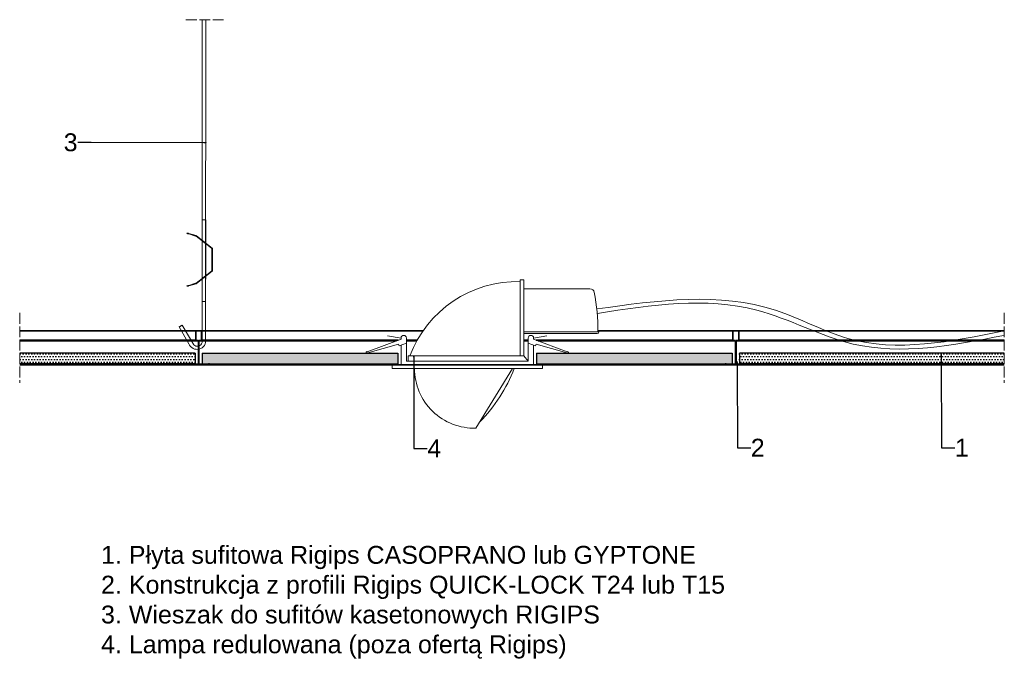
# Model space of a CAD drawing. Header units: millimetres. Extents: x 2242 to 3342, y 4983 to 5698.
import ezdxf
from ezdxf import colors
from ezdxf.entities.mleader import LeaderData, LeaderLine
from ezdxf.math import Vec2, Vec3

# ---------------------------------------------------------------- set-up
doc = ezdxf.new("R2010")
doc.units = ezdxf.units.MM
doc.linetypes.add('ACAD_ISO02W100', pattern=[15, 12, -3])
for name, color, linetype, lineweight in [('_RIGIPS AKCESORIA', 7, 'Continuous', 15), ('_Rigips Profil', 7, 'Continuous', 35), ('_RIGIPS PŁYTA', 7, 'Continuous', 25), ('Koniec', 7, 'ACAD_ISO02W100', 9), ('Wymiary', 7, 'Continuous', 18)]:
    doc.layers.add(name, color=color, linetype=linetype, lineweight=lineweight)
doc.layers.add('_Rigips Plyta', color=7, linetype='Continuous')
doc.layers.add('wełna', color=7, linetype='BATTING')
doc.styles.get("Standard").update_dxf_attribs({"font": 'arial.ttf'})
doc.linetypes.add('BATTING', pattern='A,0.00254,-2.54,[134,ltypeshp.shx,S=2.54,R=0,X=-2.54,Y=0],-5.08,[134,ltypeshp.shx,S=2.54,R=180,X=2.54,Y=0],-2.54', length=10.16254)

# ---------------------------------------------------------------- blocks, each defined once
blk = doc.blocks.new('T24')
at = {"layer": '_Rigips Profil'}
for p, q in [((302.6, -139.7), (302.6, -129.5)), ((302.8, -129.3), (308.9, -129.3)), ((309.1, -129.5), (309.1, -139.7)), ((305.4, -140.3), (302.8, -139.9)), ((305.6, -140.5), (305.6, -166.6)), ((306.1, -140.5), (306.1, -166.6)), ((308.9, -139.9), (306.3, -140.3)), ((293.9, -167.2), (293.9, -166.4)), ((294, -166.3), (294.9, -166.3)), ((294, -167.3), (317.8, -167.3)), ((294.4, -166.8), (305.4, -166.8)), ((306.3, -166.8), (317.4, -166.8)), ((317.8, -166.3), (316.9, -166.3)), ((317.9, -167.2), (317.9, -166.4))]:
    blk.add_line(p, q, dxfattribs=at)
for centre, radius, start, end in [((302.8, -129.5), 0.2, 90, 180), ((308.9, -129.5), 0.2, 0, 90), ((302.8, -139.7), 0.2, 180, 260.5377), ((305.4, -140.5), 0.2, 0, 80.5377), ((306.3, -140.5), 0.2, 99.4623, 180), ((308.9, -139.7), 0.2, 279.4623, 0), ((294, -166.4), 0.1, 90, 180), ((294, -167.2), 0.1, 180, 270), ((305.4, -166.6), 0.2, 270, 0), ((306.3, -166.6), 0.2, 180, 270), ((317.8, -166.4), 0.1, 0, 90), ((317.8, -167.2), 0.1, 270, 0)]:
    blk.add_arc(centre, radius, start, end, dxfattribs=at)
blk = doc.blocks.new('wieszak')
for p, q in [((2361.6, 5698), (2361.5, 5382.8)), ((2365.6, 5698), (2365.5, 5382.8)), ((2361.5, 5474.3), (2361.5, 5337)), ((2365.6, 5474.3), (2365.5, 5340.7)), ((2365.5, 5382.8), (2361.5, 5382.8)), ((2346.9, 5335.7), (2336.1, 5354.5)), ((2352.2, 5334.5), (2339.5, 5356.5))]:
    blk.add_line(p, q)
blk.add_lwpolyline([(2365.5, 5474.3), (2361.5, 5474.3)], close=True)
at = {"color": 253, "lineweight": 0}
for points in [[(2344.6, 5459), (2344.8, 5459.6)], [(2346.6, 5458.4), (2346.5, 5458.4), (2346.3, 5458.5), (2346.2, 5458.5), (2346.1, 5458.5), (2346, 5458.6), (2345.9, 5458.6), (2345.8, 5458.6), (2345.7, 5458.7), (2345.6, 5458.7), (2345.5, 5458.7), (2345.5, 5458.7), (2345.4, 5458.8), (2345.3, 5458.8), (2345.2, 5458.8), (2345.2, 5458.8), (2345.1, 5458.9), (2345, 5458.9), (2345, 5458.9), (2344.9, 5458.9), (2344.9, 5458.9), (2344.8, 5458.9), (2344.8, 5459), (2344.8, 5459), (2344.7, 5459), (2344.7, 5459), (2344.7, 5459), (2344.7, 5459), (2344.6, 5459), (2344.6, 5459), (2344.6, 5459), (2344.6, 5459), (2344.6, 5459), (2344.7, 5459), (2344.7, 5459), (2344.7, 5459), (2344.7, 5459), (2344.8, 5459), (2344.8, 5459), (2344.8, 5459), (2344.9, 5459), (2344.9, 5458.9), (2345, 5458.9), (2345, 5458.9), (2345.1, 5458.9), (2345.2, 5458.9), (2345.2, 5458.9), (2345.3, 5458.8), (2345.4, 5458.8), (2345.5, 5458.8), (2345.5, 5458.8), (2345.6, 5458.7), (2345.7, 5458.7), (2345.8, 5458.7), (2345.9, 5458.7), (2346, 5458.6), (2346.1, 5458.6), (2346.2, 5458.6), (2346.3, 5458.5), (2346.5, 5458.5), (2346.6, 5458.5), (2354.4, 5456.1), (2354.4, 5456)], [(2346.7, 5459), (2354.8, 5456.5), (2354.8, 5456.6), (2346.7, 5459), (2346.6, 5459.1), (2346.5, 5459.1), (2346.4, 5459.1), (2346.3, 5459.2), (2346.2, 5459.2), (2346.1, 5459.2), (2346, 5459.3), (2345.9, 5459.3), (2345.8, 5459.3), (2345.7, 5459.3), (2345.6, 5459.4), (2345.5, 5459.4), (2345.5, 5459.4), (2345.4, 5459.4), (2345.3, 5459.4), (2345.3, 5459.5), (2345.2, 5459.5), (2345.1, 5459.5), (2345.1, 5459.5), (2345, 5459.5), (2345, 5459.5), (2345, 5459.5), (2344.9, 5459.6), (2344.9, 5459.6), (2344.9, 5459.6), (2344.8, 5459.6), (2344.8, 5459.6), (2344.8, 5459.6), (2344.8, 5459.6), (2344.8, 5459.6), (2344.8, 5459.6), (2344.8, 5459.6), (2344.8, 5459.6), (2344.8, 5459.6), (2344.9, 5459.6), (2344.9, 5459.5), (2344.9, 5459.5), (2345, 5459.5), (2345, 5459.5), (2345, 5459.5), (2345.1, 5459.5), (2345.1, 5459.5), (2345.2, 5459.4), (2345.3, 5459.4), (2345.3, 5459.4), (2345.4, 5459.4), (2345.5, 5459.4), (2345.5, 5459.3), (2345.6, 5459.3), (2345.7, 5459.3), (2345.8, 5459.3), (2345.9, 5459.2), (2346, 5459.2), (2346.1, 5459.2), (2346.2, 5459.1), (2346.3, 5459.1), (2346.4, 5459.1), (2346.5, 5459), (2346.6, 5459), (2346.7, 5459)], [(2345.1, 5458.9), (2345.3, 5459.5)], [(2345.1, 5458.8), (2345.3, 5459.4)], [(2346.7, 5459), (2346.6, 5458.4), (2354.4, 5456)], [(2346.6, 5458.5), (2346.7, 5459)], [(2354.4, 5456.1), (2354.6, 5456), (2354.8, 5455.9)], [(2354.8, 5455.9), (2354.6, 5456), (2354.4, 5456)], [(2354.5, 5456), (2354.5, 5456.1)], [(2354.6, 5456), (2354.6, 5456)], [(2355.2, 5456.4), (2355, 5456.5), (2354.8, 5456.6)], [(2354.8, 5456.5), (2355, 5456.5), (2355.2, 5456.4)], [(2354.9, 5456.5), (2354.9, 5456.6)], [(2355, 5456.5), (2355, 5456.5)], [(2355.1, 5456.4), (2355.1, 5456.5)], [(2355.2, 5456.4), (2373, 5442.5), (2373, 5442.6), (2355.2, 5456.4), (2355.2, 5456.4)], [(2355.2, 5456.4), (2355.2, 5456.4)], [(2354.7, 5455.9), (2354.7, 5456)], [(2372, 5442.5), (2354.8, 5455.9), (2354.8, 5455.9), (2372, 5442.6), (2372, 5442.5)], [(2354.8, 5455.9), (2354.8, 5455.9)], [(2361.6, 5450.6), (2362, 5451.1)], [(2363.4, 5449.2), (2363.4, 5449.2), (2363.5, 5449.1), (2363.6, 5449), (2363.7, 5449), (2363.7, 5448.9), (2363.8, 5448.9), (2363.9, 5448.8), (2363.9, 5448.8), (2364, 5448.7), (2364.1, 5448.7), (2364.1, 5448.6), (2364.2, 5448.5), (2364.3, 5448.5), (2364.3, 5448.4), (2364.4, 5448.4), (2364.5, 5448.4), (2364.5, 5448.3), (2364.6, 5448.3), (2364.6, 5448.2), (2364.7, 5448.2), (2364.7, 5448.2), (2364.8, 5448.1), (2364.8, 5448.1), (2364.9, 5448), (2364.9, 5448), (2364.9, 5448), (2365, 5448), (2365, 5447.9), (2365, 5447.9), (2365.1, 5447.9), (2365.1, 5447.9), (2365.1, 5447.9), (2365.1, 5447.9), (2365.1, 5447.8), (2365.1, 5447.8), (2365.1, 5447.8), (2365.2, 5447.8), (2365.2, 5447.8), (2365.1, 5447.8), (2365.1, 5447.8), (2365.1, 5447.9), (2365.1, 5447.9), (2365.1, 5447.9), (2365.1, 5447.9), (2365, 5447.9), (2365, 5447.9), (2365, 5448), (2364.9, 5448), (2364.9, 5448), (2364.9, 5448), (2364.8, 5448.1), (2364.8, 5448.1), (2364.7, 5448.2), (2364.7, 5448.2), (2364.6, 5448.2), (2364.6, 5448.3), (2364.5, 5448.3), (2364.5, 5448.4), (2364.4, 5448.4), (2364.4, 5448.4), (2364.3, 5448.5), (2364.2, 5448.5), (2364.2, 5448.6), (2364.1, 5448.7), (2364, 5448.7), (2364, 5448.8), (2363.9, 5448.8), (2363.8, 5448.9), (2363.8, 5448.9), (2363.7, 5449), (2363.6, 5449), (2363.5, 5449.1), (2363.5, 5449.2), (2363.4, 5449.2), (2363.3, 5449.3), (2363.2, 5449.3), (2363.2, 5449.4), (2363.1, 5449.4), (2363, 5449.5), (2363, 5449.5), (2362.9, 5449.6), (2362.8, 5449.7), (2362.7, 5449.7), (2362.7, 5449.8), (2362.6, 5449.8), (2362.5, 5449.9), (2362.5, 5449.9), (2362.4, 5450), (2362.4, 5450), (2362.3, 5450.1), (2362.2, 5450.1), (2362.2, 5450.1), (2362.1, 5450.2), (2362.1, 5450.2), (2362, 5450.3), (2362, 5450.3), (2361.9, 5450.3), (2361.9, 5450.4), (2361.9, 5450.4), (2361.8, 5450.4), (2361.8, 5450.4), (2361.8, 5450.5), (2361.7, 5450.5), (2361.7, 5450.5), (2361.7, 5450.5), (2361.7, 5450.5), (2361.6, 5450.6), (2361.6, 5450.6), (2361.6, 5450.6), (2361.6, 5450.6), (2361.6, 5450.6), (2361.6, 5450.6), (2361.6, 5450.6), (2361.6, 5450.6), (2361.7, 5450.5), (2361.7, 5450.5), (2361.7, 5450.5), (2361.7, 5450.5), (2361.7, 5450.5), (2361.8, 5450.4), (2361.8, 5450.4), (2361.8, 5450.4), (2361.9, 5450.4), (2361.9, 5450.3), (2362, 5450.3), (2362, 5450.3), (2362.1, 5450.2), (2362.1, 5450.2), (2362.2, 5450.1), (2362.2, 5450.1), (2362.3, 5450.1), (2362.3, 5450), (2362.4, 5450), (2362.5, 5449.9), (2362.5, 5449.9), (2362.6, 5449.8), (2362.7, 5449.8), (2362.7, 5449.7), (2362.8, 5449.7), (2362.9, 5449.6), (2362.9, 5449.5), (2363, 5449.5), (2363.1, 5449.4), (2363.1, 5449.4), (2363.2, 5449.3), (2363.3, 5449.3), (2363.4, 5449.2)], [(2363.8, 5449.7), (2363.8, 5449.6), (2363.9, 5449.6), (2364, 5449.5), (2364, 5449.5), (2364.1, 5449.4), (2364.2, 5449.4), (2364.3, 5449.3), (2364.3, 5449.3), (2364.4, 5449.2), (2364.5, 5449.1), (2364.5, 5449.1), (2364.6, 5449), (2364.7, 5449), (2364.7, 5448.9), (2364.8, 5448.9), (2364.8, 5448.9), (2364.9, 5448.8), (2365, 5448.8), (2365, 5448.7), (2365.1, 5448.7), (2365.1, 5448.6), (2365.2, 5448.6), (2365.2, 5448.6), (2365.2, 5448.5), (2365.3, 5448.5), (2365.3, 5448.5), (2365.3, 5448.5), (2365.4, 5448.4), (2365.4, 5448.4), (2365.4, 5448.4), (2365.5, 5448.4), (2365.5, 5448.4), (2365.5, 5448.4), (2365.5, 5448.3), (2365.5, 5448.3), (2365.5, 5448.3), (2365.5, 5448.3), (2365.5, 5448.3), (2365.5, 5448.3), (2365.5, 5448.3), (2365.5, 5448.3), (2365.5, 5448.4), (2365.5, 5448.4), (2365.5, 5448.4), (2365.4, 5448.4), (2365.4, 5448.4), (2365.4, 5448.4), (2365.4, 5448.5), (2365.3, 5448.5), (2365.3, 5448.5), (2365.3, 5448.5), (2365.2, 5448.6), (2365.2, 5448.6), (2365.1, 5448.6), (2365.1, 5448.7), (2365, 5448.7), (2365, 5448.8), (2364.9, 5448.8), (2364.9, 5448.9), (2364.8, 5448.9), (2364.8, 5448.9), (2364.7, 5449), (2364.6, 5449), (2364.6, 5449.1), (2364.5, 5449.1), (2364.4, 5449.2), (2364.4, 5449.3), (2364.3, 5449.3), (2364.2, 5449.4), (2364.1, 5449.4), (2364.1, 5449.5), (2364, 5449.5), (2363.9, 5449.6), (2363.9, 5449.6), (2363.8, 5449.7), (2363.7, 5449.8), (2363.6, 5449.8), (2363.6, 5449.9), (2363.5, 5449.9), (2363.4, 5450), (2363.3, 5450), (2363.3, 5450.1), (2363.2, 5450.2), (2363.1, 5450.2), (2363.1, 5450.3), (2363, 5450.3), (2362.9, 5450.4), (2362.9, 5450.4), (2362.8, 5450.5), (2362.7, 5450.5), (2362.7, 5450.6), (2362.6, 5450.6), (2362.6, 5450.6), (2362.5, 5450.7), (2362.5, 5450.7), (2362.4, 5450.8), (2362.4, 5450.8), (2362.3, 5450.8), (2362.3, 5450.9), (2362.2, 5450.9), (2362.2, 5450.9), (2362.2, 5450.9), (2362.1, 5451), (2362.1, 5451), (2362.1, 5451), (2362.1, 5451), (2362.1, 5451), (2362, 5451.1), (2362, 5451.1), (2362, 5451.1), (2362, 5451.1), (2362, 5451.1), (2362, 5451.1), (2362, 5451.1), (2362, 5451.1), (2362, 5451.1), (2362, 5451), (2362.1, 5451), (2362.1, 5451), (2362.1, 5451), (2362.1, 5451), (2362.2, 5450.9), (2362.2, 5450.9), (2362.2, 5450.9), (2362.3, 5450.9), (2362.3, 5450.8), (2362.4, 5450.8), (2362.4, 5450.8), (2362.5, 5450.7), (2362.5, 5450.7), (2362.5, 5450.6), (2362.6, 5450.6), (2362.7, 5450.6), (2362.7, 5450.5), (2362.8, 5450.5), (2362.8, 5450.4), (2362.9, 5450.4), (2363, 5450.3), (2363, 5450.3), (2363.1, 5450.2), (2363.2, 5450.2), (2363.2, 5450.1), (2363.3, 5450), (2363.4, 5450), (2363.5, 5449.9), (2363.5, 5449.9), (2363.6, 5449.8), (2363.7, 5449.8), (2363.8, 5449.7)], [(2363.4, 5449.2), (2363.8, 5449.7)], [(2363.4, 5449.2), (2363.8, 5449.7)], [(2365.2, 5447.8), (2365.5, 5448.3)], [(2372, 5442.6), (2372.2, 5442.4), (2372.3, 5442.2), (2372.4, 5442), (2372.4, 5441.7)], [(2372.4, 5441.7), (2372.4, 5441.9), (2372.3, 5442.1), (2372.2, 5442.3), (2372, 5442.5)], [(2372.2, 5442.3), (2372.2, 5442.4)], [(2372.3, 5442.1), (2372.3, 5442.2)], [(2372.4, 5441.9), (2372.4, 5442)], [(2372.4, 5417.6), (2372.4, 5441.7), (2372.4, 5441.7), (2372.4, 5417.7), (2372.4, 5417.6)], [(2372.4, 5441.7), (2372.4, 5441.7)], [(2372.4, 5437.9), (2372.4, 5438.3), (2372.4, 5438.7), (2372.4, 5439), (2372.4, 5439.4), (2372.4, 5439.7), (2372.4, 5440), (2372.4, 5440.2), (2372.4, 5440.3), (2372.4, 5440.4), (2372.4, 5440.4), (2372.4, 5440.4), (2372.4, 5440.3), (2372.4, 5440.2), (2372.4, 5440), (2372.4, 5439.7), (2372.4, 5439.4), (2372.4, 5439), (2372.4, 5438.7), (2372.4, 5438.3), (2372.4, 5437.9), (2373.4, 5437.9)], [(2372.4, 5437.9), (2372.4, 5438.3), (2372.4, 5438.7), (2372.4, 5439), (2372.4, 5439.4), (2372.4, 5439.7), (2372.4, 5440), (2372.4, 5440.2), (2372.4, 5440.3), (2372.4, 5440.4), (2372.4, 5440.4), (2372.4, 5440.4), (2372.4, 5440.3), (2372.4, 5440.2), (2372.4, 5440), (2372.4, 5439.7), (2372.4, 5439.4), (2372.4, 5439), (2372.4, 5438.7), (2372.4, 5438.3), (2372.4, 5437.9), (2373.4, 5437.9)], [(2373.4, 5439.7), (2372.4, 5439.7), (2373.4, 5439.7)], [(2373.4, 5439.7), (2372.4, 5439.7), (2373.4, 5439.7)], [(2372.4, 5436.3), (2372.4, 5436), (2372.4, 5435.6), (2372.4, 5435.3), (2372.4, 5435), (2372.4, 5434.8), (2372.4, 5434.6), (2372.4, 5434.4), (2372.4, 5434.3), (2372.4, 5434.3), (2372.4, 5434.3), (2372.4, 5434.4), (2372.4, 5434.6), (2372.4, 5434.8), (2372.4, 5435), (2372.4, 5435.3), (2372.4, 5435.6), (2372.4, 5436), (2372.4, 5436.3), (2372.4, 5436.7), (2372.4, 5437), (2372.4, 5437.4), (2372.4, 5437.6), (2372.4, 5437.9), (2372.4, 5438.1), (2372.4, 5438.3), (2372.4, 5438.3), (2372.4, 5438.4), (2372.4, 5438.3), (2372.4, 5438.3), (2372.4, 5438.1), (2372.4, 5437.9), (2372.4, 5437.6), (2372.4, 5437.4), (2372.4, 5437), (2372.4, 5436.7), (2372.4, 5436.3)], [(2373.4, 5441.7), (2373.4, 5442), (2373.3, 5442.2), (2373.2, 5442.4), (2373, 5442.6)], [(2373, 5442.5), (2373.2, 5442.3), (2373.3, 5442.1), (2373.4, 5441.9), (2373.4, 5441.7)], [(2373.2, 5442.3), (2373.2, 5442.4)], [(2373.3, 5442.1), (2373.3, 5442.2)], [(2373.4, 5441.9), (2373.4, 5442)], [(2373.4, 5441.7), (2373.4, 5417.6), (2373.4, 5417.7), (2373.4, 5441.7), (2373.4, 5441.7)], [(2373.4, 5441.7), (2373.4, 5441.7)], [(2372.4, 5432.2), (2372.4, 5432.2), (2372.4, 5432), (2372.4, 5431.8), (2372.4, 5431.6), (2372.4, 5431.3), (2372.4, 5431), (2372.4, 5430.6), (2372.4, 5430.3), (2372.4, 5429.9), (2372.4, 5429.5), (2372.4, 5429.1), (2372.4, 5428.7), (2372.4, 5428.3), (2372.4, 5428), (2372.4, 5427.7), (2372.4, 5427.5), (2372.4, 5427.3), (2372.4, 5427.2), (2372.4, 5427.1), (2372.4, 5427.1), (2372.4, 5427.2), (2372.4, 5427.3), (2372.4, 5427.5), (2372.4, 5427.8), (2372.4, 5428), (2372.4, 5428.4), (2372.4, 5428.7), (2372.4, 5429.1), (2372.4, 5429.5), (2372.4, 5429.9), (2372.4, 5430.3), (2372.4, 5430.7), (2372.4, 5431), (2372.4, 5431.3), (2372.4, 5431.6), (2372.4, 5431.9), (2372.4, 5432), (2372.4, 5432.2), (2372.4, 5432.2)], [(2372.4, 5429.7), (2373.4, 5429.7)], [(2372.4, 5429.7), (2373.4, 5429.7)], [(2372.4, 5427.1), (2373.4, 5427.1)], [(2372.4, 5423), (2372.4, 5422.7), (2372.4, 5422.3), (2372.4, 5422), (2372.4, 5421.7), (2372.4, 5421.5), (2372.4, 5421.3), (2372.4, 5421.1), (2372.4, 5421), (2372.4, 5421), (2372.4, 5421), (2372.4, 5421.1), (2372.4, 5421.3), (2372.4, 5421.5), (2372.4, 5421.7), (2372.4, 5422), (2372.4, 5422.3), (2372.4, 5422.7), (2372.4, 5423), (2372.4, 5423.4), (2372.4, 5423.7), (2372.4, 5424.1), (2372.4, 5424.4), (2372.4, 5424.6), (2372.4, 5424.8), (2372.4, 5425), (2372.4, 5425.1), (2372.4, 5425.1), (2372.4, 5425.1), (2372.4, 5425), (2372.4, 5424.8), (2372.4, 5424.6), (2372.4, 5424.4), (2372.4, 5424.1), (2372.4, 5423.7), (2372.4, 5423.4), (2372.4, 5423)], [(2373.4, 5429.5), (2373.4, 5429.1), (2373.4, 5428.7), (2373.4, 5428.3), (2373.4, 5427.9), (2373.4, 5427.6), (2373.4, 5427.3), (2373.4, 5427.1), (2373.4, 5426.9), (2373.4, 5426.8), (2373.4, 5426.7), (2373.4, 5426.6), (2373.4, 5426.7), (2373.4, 5426.8), (2373.4, 5426.9), (2373.4, 5427.1), (2373.4, 5427.3), (2373.4, 5427.6), (2373.4, 5427.9), (2373.4, 5428.3), (2373.4, 5428.7), (2373.4, 5429.1), (2373.4, 5429.5), (2373.4, 5429.9), (2373.4, 5430.2), (2373.4, 5430.6), (2373.4, 5431), (2373.4, 5431.3), (2373.4, 5431.6), (2373.4, 5431.8), (2373.4, 5432), (2373.4, 5432.2), (2373.4, 5432.2), (2373.4, 5432.3), (2373.4, 5432.2), (2373.4, 5432.2), (2373.4, 5432), (2373.4, 5431.8), (2373.4, 5431.6), (2373.4, 5431.3), (2373.4, 5431), (2373.4, 5430.6), (2373.4, 5430.2), (2373.4, 5429.9), (2373.4, 5429.5)], [(2373.4, 5432.2), (2373.4, 5432.2), (2373.4, 5432.2), (2373.4, 5432), (2373.4, 5431.9), (2373.4, 5431.6), (2373.4, 5431.3), (2373.4, 5431), (2373.4, 5430.7), (2373.4, 5430.3), (2373.4, 5429.9), (2373.4, 5429.5), (2373.4, 5429.1), (2373.4, 5428.7), (2373.4, 5428.4), (2373.4, 5428), (2373.4, 5427.8), (2373.4, 5427.5), (2373.4, 5427.3), (2373.4, 5427.2), (2373.4, 5427.1), (2373.4, 5427.1), (2373.4, 5427.2), (2373.4, 5427.3), (2373.4, 5427.5), (2373.4, 5427.7), (2373.4, 5428), (2373.4, 5428.3), (2373.4, 5428.7), (2373.4, 5429.1), (2373.4, 5429.5), (2373.4, 5429.9), (2373.4, 5430.3), (2373.4, 5430.6), (2373.4, 5431), (2373.4, 5431.3), (2373.4, 5431.6), (2373.4, 5431.8), (2373.4, 5432), (2373.4, 5432.2), (2373.4, 5432.2)], [(2354.8, 5403.4), (2372, 5416.8), (2372, 5416.9), (2354.8, 5403.5), (2354.8, 5403.4)], [(2373, 5416.8), (2355.2, 5402.9), (2355.2, 5403), (2373, 5416.9), (2373, 5416.8)], [(2372, 5416.9), (2372.2, 5417.1), (2372.3, 5417.3), (2372.4, 5417.5), (2372.4, 5417.7)], [(2372.4, 5417.6), (2372.4, 5417.4), (2372.3, 5417.2), (2372.2, 5417), (2372, 5416.8)], [(2372.2, 5417), (2372.2, 5417.1)], [(2372.3, 5417.2), (2372.3, 5417.3)], [(2372.4, 5417.6), (2372.4, 5417.7)], [(2372.4, 5417.4), (2372.4, 5417.5)], [(2373.4, 5417.7), (2373.4, 5417.5), (2373.3, 5417.3), (2373.2, 5417.1), (2373, 5416.9)], [(2373, 5416.8), (2373.2, 5417), (2373.3, 5417.2), (2373.4, 5417.4), (2373.4, 5417.6)], [(2373.2, 5417), (2373.2, 5417.1)], [(2373.3, 5417.2), (2373.3, 5417.3)], [(2373.4, 5417.6), (2373.4, 5417.7)], [(2373.4, 5417.4), (2373.4, 5417.5)], [(2346.7, 5400.3), (2346.6, 5400.9), (2354.4, 5403.3), (2354.4, 5403.3), (2346.6, 5401)], [(2346.7, 5400.4), (2354.8, 5402.8), (2354.8, 5402.8), (2355, 5402.8), (2355.2, 5402.9)], [(2346.7, 5400.3), (2354.8, 5402.8)], [(2354.4, 5403.3), (2354.6, 5403.4), (2354.8, 5403.5)], [(2354.8, 5403.4), (2354.6, 5403.3), (2354.4, 5403.3)], [(2354.5, 5403.3), (2354.5, 5403.4)], [(2354.6, 5403.3), (2354.6, 5403.4)], [(2354.7, 5403.4), (2354.7, 5403.5)], [(2354.8, 5403.4), (2354.8, 5403.5)], [(2355.2, 5403), (2355, 5402.9), (2354.8, 5402.8)], [(2354.9, 5402.8), (2354.9, 5402.9)], [(2355, 5402.8), (2355, 5402.9)], [(2355.1, 5402.9), (2355.1, 5403)], [(2355.2, 5402.9), (2355.2, 5403)], [(2363.4, 5410.2), (2363.3, 5410.1), (2363.2, 5410.1), (2363.1, 5410), (2363.1, 5409.9), (2363, 5409.9), (2362.9, 5409.8), (2362.9, 5409.8), (2362.8, 5409.7), (2362.7, 5409.7), (2362.7, 5409.6), (2362.6, 5409.6), (2362.5, 5409.5), (2362.5, 5409.5), (2362.4, 5409.4), (2362.3, 5409.4), (2362.3, 5409.3), (2362.2, 5409.3), (2362.2, 5409.2), (2362.1, 5409.2), (2362.1, 5409.1), (2362, 5409.1), (2362, 5409.1), (2361.9, 5409), (2361.9, 5409), (2361.8, 5409), (2361.8, 5409), (2361.8, 5408.9), (2361.7, 5408.9), (2361.7, 5408.9), (2361.7, 5408.9), (2361.7, 5408.8), (2361.7, 5408.8), (2361.6, 5408.8), (2361.6, 5408.8), (2361.6, 5408.8), (2361.6, 5408.8), (2361.6, 5408.8), (2361.6, 5408.8), (2361.6, 5408.8), (2361.6, 5408.8), (2361.7, 5408.8), (2361.7, 5408.8), (2361.7, 5408.9), (2361.7, 5408.9), (2361.8, 5408.9), (2361.8, 5408.9), (2361.8, 5409), (2361.9, 5409), (2361.9, 5409), (2361.9, 5409), (2362, 5409.1), (2362, 5409.1), (2362.1, 5409.1), (2362.1, 5409.2), (2362.2, 5409.2), (2362.2, 5409.3), (2362.3, 5409.3), (2362.4, 5409.4), (2362.4, 5409.4), (2362.5, 5409.5), (2362.5, 5409.5), (2362.6, 5409.6), (2362.7, 5409.6), (2362.7, 5409.7), (2362.8, 5409.7), (2362.9, 5409.8), (2363, 5409.8), (2363, 5409.9), (2363.1, 5409.9), (2363.2, 5410), (2363.2, 5410.1), (2363.3, 5410.1), (2363.4, 5410.2), (2363.5, 5410.2), (2363.5, 5410.3), (2363.6, 5410.3), (2363.7, 5410.4), (2363.8, 5410.4), (2363.8, 5410.5), (2363.9, 5410.6), (2364, 5410.6), (2364, 5410.7), (2364.1, 5410.7), (2364.2, 5410.8), (2364.2, 5410.8), (2364.3, 5410.9), (2364.4, 5410.9), (2364.4, 5411), (2364.5, 5411), (2364.5, 5411.1), (2364.6, 5411.1), (2364.6, 5411.1), (2364.7, 5411.2), (2364.7, 5411.2), (2364.8, 5411.3), (2364.8, 5411.3), (2364.9, 5411.3), (2364.9, 5411.4), (2364.9, 5411.4), (2365, 5411.4), (2365, 5411.4), (2365, 5411.5), (2365.1, 5411.5), (2365.1, 5411.5), (2365.1, 5411.5), (2365.1, 5411.5), (2365.1, 5411.5), (2365.1, 5411.5), (2365.2, 5411.5), (2365.1, 5411.5), (2365.1, 5411.5), (2365.1, 5411.5), (2365.1, 5411.5), (2365.1, 5411.5), (2365.1, 5411.5), (2365.1, 5411.5), (2365, 5411.5), (2365, 5411.4), (2365, 5411.4), (2364.9, 5411.4), (2364.9, 5411.4), (2364.9, 5411.3), (2364.8, 5411.3), (2364.8, 5411.3), (2364.7, 5411.2), (2364.7, 5411.2), (2364.6, 5411.1), (2364.6, 5411.1), (2364.5, 5411.1), (2364.5, 5411), (2364.4, 5411), (2364.3, 5410.9), (2364.3, 5410.9), (2364.2, 5410.8), (2364.1, 5410.8), (2364.1, 5410.7), (2364, 5410.7), (2363.9, 5410.6), (2363.9, 5410.6), (2363.8, 5410.5), (2363.7, 5410.4), (2363.7, 5410.4), (2363.6, 5410.3), (2363.5, 5410.3), (2363.4, 5410.2), (2363.4, 5410.2)], [(2361.6, 5408.8), (2362, 5408.3)], [(2363.8, 5409.7), (2363.7, 5409.6), (2363.6, 5409.6), (2363.5, 5409.5), (2363.5, 5409.4), (2363.4, 5409.4), (2363.3, 5409.3), (2363.2, 5409.3), (2363.2, 5409.2), (2363.1, 5409.2), (2363, 5409.1), (2363, 5409.1), (2362.9, 5409), (2362.8, 5409), (2362.8, 5408.9), (2362.7, 5408.9), (2362.7, 5408.8), (2362.6, 5408.8), (2362.5, 5408.7), (2362.5, 5408.7), (2362.5, 5408.7), (2362.4, 5408.6), (2362.4, 5408.6), (2362.3, 5408.6), (2362.3, 5408.5), (2362.2, 5408.5), (2362.2, 5408.5), (2362.2, 5408.4), (2362.1, 5408.4), (2362.1, 5408.4), (2362.1, 5408.4), (2362.1, 5408.3), (2362, 5408.3), (2362, 5408.3), (2362, 5408.3), (2362, 5408.3), (2362, 5408.3), (2362, 5408.3), (2362, 5408.3), (2362, 5408.3), (2362, 5408.3), (2362, 5408.3), (2362.1, 5408.3), (2362.1, 5408.3), (2362.1, 5408.4), (2362.1, 5408.4), (2362.1, 5408.4), (2362.2, 5408.4), (2362.2, 5408.5), (2362.2, 5408.5), (2362.3, 5408.5), (2362.3, 5408.6), (2362.4, 5408.6), (2362.4, 5408.6), (2362.5, 5408.7), (2362.5, 5408.7), (2362.6, 5408.7), (2362.6, 5408.8), (2362.7, 5408.8), (2362.7, 5408.9), (2362.8, 5408.9), (2362.9, 5409), (2362.9, 5409), (2363, 5409.1), (2363.1, 5409.1), (2363.1, 5409.2), (2363.2, 5409.2), (2363.3, 5409.3), (2363.3, 5409.3), (2363.4, 5409.4), (2363.5, 5409.4), (2363.6, 5409.5), (2363.6, 5409.6), (2363.7, 5409.6), (2363.8, 5409.7), (2363.9, 5409.7), (2363.9, 5409.8), (2364, 5409.8), (2364.1, 5409.9), (2364.1, 5410), (2364.2, 5410), (2364.3, 5410.1), (2364.4, 5410.1), (2364.4, 5410.2), (2364.5, 5410.2), (2364.6, 5410.3), (2364.6, 5410.3), (2364.7, 5410.4), (2364.8, 5410.4), (2364.8, 5410.5), (2364.9, 5410.5), (2364.9, 5410.6), (2365, 5410.6), (2365, 5410.6), (2365.1, 5410.7), (2365.1, 5410.7), (2365.2, 5410.8), (2365.2, 5410.8), (2365.3, 5410.8), (2365.3, 5410.9), (2365.3, 5410.9), (2365.4, 5410.9), (2365.4, 5410.9), (2365.4, 5411), (2365.4, 5411), (2365.5, 5411), (2365.5, 5411), (2365.5, 5411), (2365.5, 5411), (2365.5, 5411), (2365.5, 5411), (2365.5, 5411.1), (2365.5, 5411), (2365.5, 5411), (2365.5, 5411), (2365.5, 5411), (2365.5, 5411), (2365.5, 5411), (2365.5, 5411), (2365.4, 5411), (2365.4, 5411), (2365.4, 5410.9), (2365.3, 5410.9), (2365.3, 5410.9), (2365.3, 5410.9), (2365.2, 5410.8), (2365.2, 5410.8), (2365.2, 5410.8), (2365.1, 5410.7), (2365.1, 5410.7), (2365, 5410.6), (2365, 5410.6), (2364.9, 5410.6), (2364.8, 5410.5), (2364.8, 5410.5), (2364.7, 5410.4), (2364.7, 5410.4), (2364.6, 5410.3), (2364.5, 5410.3), (2364.5, 5410.2), (2364.4, 5410.2), (2364.3, 5410.1), (2364.3, 5410.1), (2364.2, 5410), (2364.1, 5410), (2364, 5409.9), (2364, 5409.8), (2363.9, 5409.8), (2363.8, 5409.7), (2363.8, 5409.7)], [(2363.4, 5410.2), (2363.8, 5409.7)], [(2363.4, 5410.2), (2363.8, 5409.7)], [(2365.2, 5411.5), (2365.5, 5411.1)], [(2346.6, 5400.9), (2346.5, 5400.9), (2346.3, 5400.8), (2346.2, 5400.8), (2346.1, 5400.8), (2346, 5400.7), (2345.9, 5400.7), (2345.8, 5400.7), (2345.7, 5400.6), (2345.6, 5400.6), (2345.5, 5400.6), (2345.5, 5400.6), (2345.4, 5400.6), (2345.3, 5400.5), (2345.2, 5400.5), (2345.2, 5400.5), (2345.1, 5400.5), (2345, 5400.5), (2345, 5400.4), (2344.9, 5400.4), (2344.9, 5400.4), (2344.8, 5400.4), (2344.8, 5400.4), (2344.8, 5400.4), (2344.7, 5400.4), (2344.7, 5400.4), (2344.7, 5400.4), (2344.7, 5400.4), (2344.6, 5400.4), (2344.6, 5400.4), (2344.6, 5400.4), (2344.6, 5400.4), (2344.6, 5400.4), (2344.6, 5400.4), (2344.7, 5400.4), (2344.7, 5400.4), (2344.7, 5400.4), (2344.7, 5400.4), (2344.8, 5400.4), (2344.8, 5400.4), (2344.8, 5400.4), (2344.9, 5400.4), (2344.9, 5400.5), (2345, 5400.5), (2345, 5400.5), (2345.1, 5400.5), (2345.2, 5400.5), (2345.2, 5400.6), (2345.3, 5400.6), (2345.4, 5400.6), (2345.5, 5400.6), (2345.5, 5400.7), (2345.6, 5400.7), (2345.7, 5400.7), (2345.8, 5400.7), (2345.9, 5400.8), (2346, 5400.8), (2346.1, 5400.8), (2346.2, 5400.9), (2346.3, 5400.9), (2346.5, 5400.9), (2346.6, 5401)], [(2344.6, 5400.4), (2344.8, 5399.8)], [(2346.7, 5400.4), (2346.6, 5400.4), (2346.5, 5400.3), (2346.4, 5400.3), (2346.3, 5400.3), (2346.2, 5400.2), (2346.1, 5400.2), (2346, 5400.2), (2345.9, 5400.1), (2345.8, 5400.1), (2345.7, 5400.1), (2345.6, 5400.1), (2345.5, 5400), (2345.5, 5400), (2345.4, 5400), (2345.3, 5400), (2345.3, 5400), (2345.2, 5399.9), (2345.1, 5399.9), (2345.1, 5399.9), (2345, 5399.9), (2345, 5399.9), (2345, 5399.9), (2344.9, 5399.8), (2344.9, 5399.8), (2344.9, 5399.8), (2344.8, 5399.8), (2344.8, 5399.8), (2344.8, 5399.8), (2344.8, 5399.8), (2344.8, 5399.8), (2344.8, 5399.8), (2344.8, 5399.8), (2344.8, 5399.8), (2344.8, 5399.8), (2344.8, 5399.8), (2344.9, 5399.8), (2344.9, 5399.8), (2344.9, 5399.8), (2345, 5399.8), (2345, 5399.8), (2345, 5399.9), (2345.1, 5399.9), (2345.1, 5399.9), (2345.2, 5399.9), (2345.3, 5399.9), (2345.3, 5399.9), (2345.4, 5400), (2345.5, 5400), (2345.5, 5400), (2345.6, 5400), (2345.7, 5400), (2345.8, 5400.1), (2345.9, 5400.1), (2346, 5400.1), (2346.1, 5400.1), (2346.2, 5400.2), (2346.3, 5400.2), (2346.4, 5400.2), (2346.5, 5400.3), (2346.6, 5400.3), (2346.7, 5400.3)], [(2345.1, 5400.5), (2345.3, 5400)], [(2345.1, 5400.5), (2345.3, 5399.9)], [(2346.6, 5401), (2346.7, 5400.4)]]:
    blk.add_lwpolyline(points, dxfattribs=at)
for centre, radius, start, end in [((2356, 5339.1), 9.7, 200.1981, 9.7997), ((2356.1, 5338.7), 5.72, 227.4354, 342.5624)]:
    blk.add_arc(centre, radius, start, end)
at = {"layer": 'wełna'}
blk.add_line((2336.1, 5354.5), (2339.5, 5356.5), dxfattribs=at)
blk = doc.blocks.new('_Dot')
at = {"color": 0, "linetype": 'ByBlock', "lineweight": -2}
blk.add_line((-0.5, 0), (-1, 0), dxfattribs=at)
at = {"color": 0, "linetype": 'ByBlock', "const_width": 0.5}
blk.add_lwpolyline([(-0.25, 0, 1), (0.25, 0, 1)], format="xyb", close=True, dxfattribs=at)
blk = doc.blocks.new('lampa kierunkowa')
at = {"layer": '_RIGIPS AKCESORIA'}
for p, q in [((3015.4, 5628.7), (3019.4, 5628.7)), ((3015.4, 5628.7), (3015.4, 5543.6)), ((3019.4, 5628.7), (3019.4, 5543.6)), ((3019.4, 5618.7), (3093.3, 5618.7)), ((2882.4, 5563.6), (2867.4, 5566.1)), ((3019.4, 5570.6), (3103.4, 5570.6)), ((3019.4, 5568.6), (3101.4, 5568.6)), ((3030.4, 5563.6), (3045.4, 5566.1)), ((2844.7, 5548.3), (2882.4, 5562.4)), ((2845.1, 5546.9), (2879.5, 5556.9)), ((2880.1, 5554.8), (2879.5, 5556.9)), ((2880.1, 5554.8), (2888.4, 5557.7)), ((2882.4, 5562.4), (2882.4, 5563.6)), ((2882.4, 5533.6), (2882.4, 5555.6)), ((2888.4, 5537.6), (2888.4, 5563.6)), ((3024.4, 5537.6), (3024.4, 5563.6)), ((3032.6, 5554.8), (3024.4, 5557.7)), ((3030.4, 5562.4), (3030.4, 5563.6)), ((3068, 5548.3), (3030.4, 5562.4)), ((3030.4, 5533.6), (3030.4, 5555.6)), ((3032.6, 5554.8), (3033.2, 5556.9)), ((3067.7, 5546.9), (3033.2, 5556.9)), ((2872.4, 5533.6), (3040.4, 5533.6)), ((2872.4, 5529.6), (2872.4, 5533.6)), ((2888.4, 5537.6), (3024.4, 5537.6)), ((2890.4, 5543.6), (3019.4, 5543.6)), ((2890.4, 5543.6), (2890.4, 5537.6)), ((3024.4, 5537.6), (3019.4, 5543.6)), ((3040.4, 5529.6), (3040.4, 5533.6)), ((2872.4, 5529.6), (3040.4, 5529.6)), ((3006.8, 5529.6), (2966.1, 5462.9))]:
    blk.add_line(p, q, dxfattribs=at)
for centre, radius, start, end in [((3012.5, 5498.4), 128.4, 88.7167, 159.3616), ((3093.3, 5613.7), 5, 11.0138, 90), ((2875.7, 5571.4), 226.7, 359.8003, 11.0138), ((2885.4, 5563.6), 3, 0, 180), ((3027.4, 5563.6), 3, 0, 180), ((3101.4, 5570.6), 2, 270, 0), ((2844.3, 5547.5), 0.902, 64.9165, 323.5681), ((3068.4, 5547.5), 0.902, 216.4319, 115.0835), ((2964.2, 5529.6), 66.8, 180, 271.6477), ((2851, 5589), 168.6, 315.0254, 339.3845)]:
    blk.add_arc(centre, radius, start, end, dxfattribs=at)

msp = doc.modelspace()

# ---------------------------------------------------------------- hatches: boundary and pattern name
at = {"layer": '_Rigips Plyta'}
h = msp.add_hatch(dxfattribs=at)
h.set_pattern_fill('DOTS', color=256, scale=2)
h.paths.add_polyline_path([(2283.2, 5318.6, -1), (2283.2, 5319.6, -1)], flags=16)
h.paths.add_polyline_path([(2242.4, 5325.1), (2242.4, 5313.1), (2438.5, 5313.1), (2438.5, 5325.1)])
h = msp.add_hatch(dxfattribs=at)
h.set_pattern_fill('DOTS', color=256, scale=2)
h.paths.add_polyline_path([(2664.9, 5325.1), (2446.4, 5325.1), (2446.4, 5313.1), (2664.9, 5313.1)])
h.paths.add_polyline_path([(3038.5, 5325.1), (2819.9, 5325.1), (2819.9, 5313.1), (3038.5, 5313.1)])
h = msp.add_hatch(dxfattribs=at)
h.set_pattern_fill('DOTS', color=256, scale=2)
h.paths.add_polyline_path([(3342.4, 5325.1), (3046.4, 5325.1), (3046.4, 5313.1), (3342.4, 5313.1)])

# ---------------------------------------------------------------- linework, layer by layer
at = {"layer": '_RIGIPS AKCESORIA'}
for points in [[(2887.1, 5374.6), (3086.9, 5373.1), (3167.7, 5341.7), (3342.4, 5350.1)], [(2887.9, 5369.7), (3066, 5373.2), (3173.7, 5335.4), (3342, 5345.1)]]:
    msp.add_spline(points, degree=3, dxfattribs=at)
at = {"layer": '_Rigips Profil'}
for p, q in [((2242.4, 5350.1), (2693.1, 5350.1)), ((2888.5, 5350.1), (3342.4, 5350.1)), ((2242.4, 5339.8), (2439.2, 5339.8)), ((2242.4, 5339), (2442.2, 5339)), ((2442.7, 5339), (2663.2, 5339)), ((2445.7, 5339.8), (2665.4, 5339.8)), ((2674.4, 5339.8), (2686.7, 5339.8)), ((2674.4, 5339), (2686.2, 5339)), ((2805.4, 5339.8), (2810.4, 5339.8)), ((2805.4, 5339), (2810.4, 5339)), ((2819.4, 5339.8), (3039.2, 5339.8)), ((2821.7, 5339), (3042.2, 5339)), ((3042.7, 5339), (3342.4, 5339)), ((3045.7, 5339.8), (3342.4, 5339.8)), ((2242.4, 5312.1), (3342.4, 5312.1))]:
    msp.add_line(p, q, dxfattribs=at)
at = {"layer": '_RIGIPS PŁYTA'}
for p, q in [((2438.5, 5325.1), (2242.4, 5325.1)), ((2438.5, 5325.1), (2438.5, 5313.1)), ((2446.4, 5325.1), (2664.9, 5325.1)), ((2446.4, 5325.1), (2446.4, 5313.1)), ((2664.9, 5325.1), (2664.9, 5313.1)), ((2819.9, 5325.1), (3038.5, 5325.1)), ((2819.9, 5325.1), (2819.9, 5313.1)), ((3038.5, 5325.1), (3038.5, 5313.1)), ((3342.4, 5325.1), (3046.4, 5325.1)), ((3046.4, 5325.1), (3046.4, 5313.1)), ((2438.5, 5313.1), (2242.4, 5313.1)), ((2446.4, 5313.1), (2664.9, 5313.1)), ((2819.9, 5313.1), (3038.5, 5313.1)), ((3342.4, 5313.1), (3046.4, 5313.1))]:
    msp.add_line(p, q, dxfattribs=at)
at = {"layer": 'Koniec'}
for p, q in [((2470.2, 5698), (2426.2, 5698)), ((2242.4, 5370.1), (2242.4, 5292.1)), ((3342.4, 5370.1), (3342.4, 5292.1))]:
    msp.add_line(p, q, dxfattribs=at)

# ---------------------------------------------------------------- block references
at = {"layer": '_RIGIPS AKCESORIA'}
for name, p in [('wieszak', (84.6, 0)), ('lampa kierunkowa', (-213.9, -221.5))]:
    msp.add_blockref(name, p, dxfattribs=at)
at = {"layer": '_Rigips Profil'}
for p in [(2136.6, 5479.5), (2736.6, 5479.5)]:
    msp.add_blockref('T24', p, dxfattribs=at)

# ---------------------------------------------------------------- texts
at = {"insert": (2333.3, 5109.7), "char_height": 20, "width": 1093.973, "attachment_point": 1}
msp.add_mtext('1. Płyta sufitowa Rigips CASOPRANO lub GYPTONE\\P2. Konstrukcja z profili Rigips QUICK-LOCK T24 lub T15 \\P3. Wieszak do sufitów kasetonowych RIGIPS\\P4. Lampa redulowana (poza ofertą Rigips)', dxfattribs=at)

# ---------------------------------------------------------------- leaders
at = {"layer": 'Wymiary'}
ml = msp.add_multileader_mtext('Standard', dxfattribs=at)
ml.set_content('3', color=256)
ml.set_leader_properties()
ml.set_arrow_properties(name='DOT')
ml.build(insert=Vec2(0, 0))
ml.multileader.update_dxf_attribs({"dogleg_length": 0.36, "arrow_head_size": 2})
ctx = ml.context
ctx.base_point, ctx.char_height, ctx.arrow_head_size, ctx.landing_gap_size, ctx.plane_origin = Vec3(2293.9, 5560.8), 20, 2, 0.09, Vec3(2732.5, 5514.6)
ctx.text_align_type = 2
notes = []
notes.append((ctx, [(1, (1, 1, 0), (2322.1, 5560.8), (-1, 0), 14.9, [(0, [(2450.2, 5560.4)], 0, [])])]))
ctx.mtext.insert, ctx.mtext.alignment, ctx.mtext.flow_direction = Vec3(2307.1, 5570.9), 3, 5
ml = msp.add_multileader_mtext('Standard', dxfattribs=at)
ml.set_content('4', color=256)
ml.set_leader_properties()
ml.set_arrow_properties(name='DOT')
ml.build(insert=Vec2(0, 0))
ml.multileader.update_dxf_attribs({"dogleg_length": 0.36, "arrow_head_size": 2})
ctx = ml.context
ctx.base_point, ctx.char_height, ctx.arrow_head_size, ctx.landing_gap_size, ctx.plane_origin = Vec3(2697.7, 5218.7), 20, 2, 0.09, Vec3(2682.9, 5172.6)
notes.append((ctx, [(0, (1, 1, 0), (2682.8, 5218.7), (1, 0), 14.9, [(0, [(2682.7, 5321.2)], 0, [])])]))
ctx.mtext.insert, ctx.mtext.flow_direction = Vec3(2697.8, 5228.7), 5
ml = msp.add_multileader_mtext('Standard', dxfattribs=at)
ml.set_content('2', color=256)
ml.set_leader_properties()
ml.set_arrow_properties(name='DOT')
ml.build(insert=Vec2(0, 0))
ml.multileader.update_dxf_attribs({"dogleg_length": 0.36, "arrow_head_size": 2})
ctx = ml.context
ctx.base_point, ctx.char_height, ctx.arrow_head_size, ctx.landing_gap_size, ctx.plane_origin = Vec3(3059.1, 5219.5), 20, 2, 0.09, Vec3(3044.2, 5173.4)
notes.append((ctx, [(0, (1, 1, 0), (3044.2, 5219.5), (1, 0), 14.9, [(0, [(3044, 5315.1)], 0, [])])]))
ctx.mtext.insert, ctx.mtext.flow_direction = Vec3(3059.2, 5229.5), 5
ml = msp.add_multileader_mtext('Standard', dxfattribs=at)
ml.set_content('1', color=256)
ml.set_leader_properties()
ml.set_arrow_properties(name='DOT')
ml.build(insert=Vec2(0, 0))
ml.multileader.update_dxf_attribs({"dogleg_length": 0.36, "arrow_head_size": 2})
ctx = ml.context
ctx.base_point, ctx.char_height, ctx.arrow_head_size, ctx.landing_gap_size, ctx.plane_origin = Vec3(3287.1, 5219.5), 20, 2, 0.09, Vec3(3272.2, 5173.4)
notes.append((ctx, [(0, (1, 1, 0), (3272.2, 5219.5), (1, 0), 14.9, [(0, [(3272, 5322.8)], 0, [])])]))
ctx.mtext.insert, ctx.mtext.flow_direction = Vec3(3287.2, 5229.5), 5
for ctx, leaders in notes:
    for number, flags, end, landing, length, lines in leaders:
        leader = LeaderData()
        leader.index, (leader.has_last_leader_line, leader.has_dogleg_vector, leader.attachment_direction) = number, flags
        leader.last_leader_point, leader.dogleg_vector, leader.dogleg_length = Vec3(end), Vec3(landing), length
        for number, points, colour, breaks in lines:
            line = LeaderLine()
            line.index, line.vertices, line.color, line.breaks = number, Vec3.list(points), colors.encode_raw_color(colour), breaks
            leader.lines.append(line)
        ctx.leaders.append(leader)

doc.saveas('drawing.dxf')
